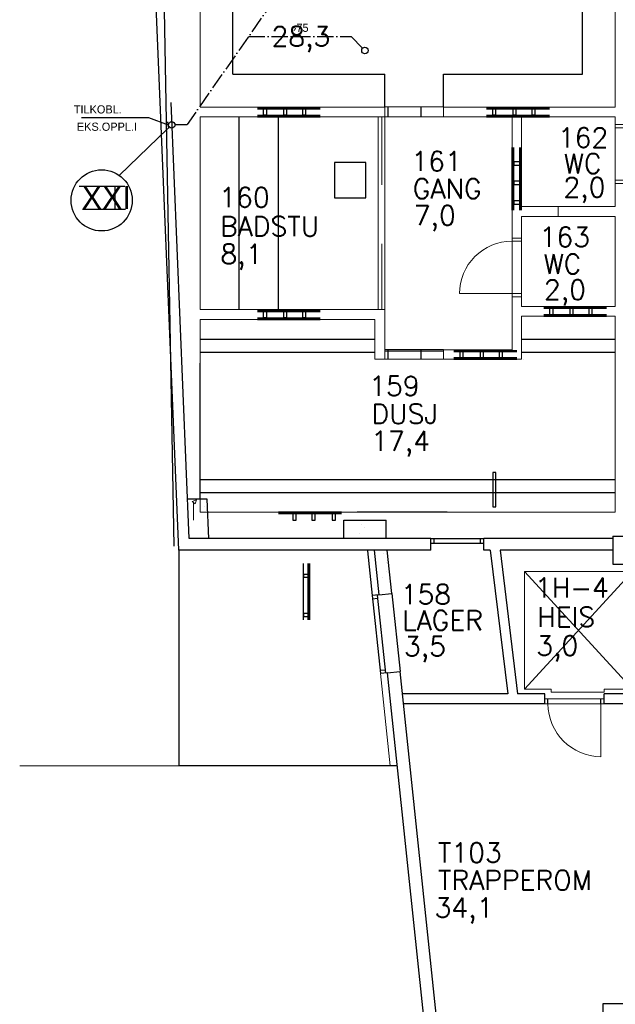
# Model space of a CAD drawing. Header units: millimetres. Extents: x 0 to 84060, y 0 to 52805.
# Tile 2 of 60: x 2863 to 11971, y 14005 to 29069. Entities that reach past the tile are written whole.
import ezdxf
from ezdxf.enums import TextEntityAlignment as Align

# ---------------------------------------------------------------- set-up
doc = ezdxf.new("R2010")
doc.units = ezdxf.units.MM
doc.header["$LTSCALE"] = 50
doc.header["$MEASUREMENT"] = 0
doc.linetypes.add('CENTRUMLINJE', pattern=[27, 20, -3, 1, -3])
doc.linetypes.add('V-SPV', pattern=[7, 5, -1, 0, -1])
doc.layers.get('0').update_dxf_attribs({"linetype": 'CONTINUOUS'})
for name, color, linetype in [('20601A200D001$0$243-Dører', 7, 'CONTINUOUS'), ('20601A200D001$0$832-Romtekst', 7, 'CONTINUOUS'), ('20601A200D001$0$A12-HEL1', 251, 'CONTINUOUS'), ('20601A200D001$0$A12-HEL2', 251, 'CONTINUOUS'), ('20601A200D001$0$A12-HEL3', 251, 'CONTINUOUS'), ('20601A200D001$0$A12-HEL4', 251, 'CONTINUOUS'), ('20601A200D001$0$A12-SKR1', 251, 'CONTINUOUS'), ('20601A200D001$0$A23-HEL1', 251, 'CONTINUOUS'), ('20601A200D001$0$A23-HEL3', 251, 'CONTINUOUS'), ('20601A200D001$0$A24-HEL1', 252, 'CONTINUOUS'), ('20601A200D001$0$A24-HEL2', 252, 'CONTINUOUS'), ('V090-', 2, 'CONTINUOUS'), ('V091', 1, 'CONTINUOUS'), ('V091-', 1, 'CONTINUOUS'), ('xref', 7, 'CENTRUMLINJE')]:
    doc.layers.add(name, color=color, linetype=linetype)
doc.styles.add('20601A200D001$0$STANDARD', font='ROMANS.SHX')
doc.styles.add('FISO', font='fiso')
pattern_1 = [(0, (0, 0), (0, 500), []), (90, (0, 0), (-500, 0), [])]

# ---------------------------------------------------------------- blocks, each defined once
blk = doc.blocks.new('VUN')
at = {"color": 0}
blk.add_circle((0, 0), 0.5, dxfattribs=at)
blk = doc.blocks.new('*X154')
at = {"color": 0}
for p, q in [((17659, 22610), (17659, 22610)), ((17632, 22469), (17632, 22469)), ((17708, 22552), (17708, 22552))]:
    blk.add_line(p, q, dxfattribs=at)
blk = doc.blocks.new('*X155')
at = {"color": 0}
for p, q in [((21769, 22294), (21769, 22294)), ((21978, 22372), (21978, 22372)), ((22148, 22344), (22148, 22344)), ((21519, 22261), (21519, 22261)), ((21723, 22169), (21723, 22169)), ((22236, 22240), (22236, 22240)), ((21921, 22129), (21921, 22129))]:
    blk.add_line(p, q, dxfattribs=at)
blk = doc.blocks.new('*X156')
at = {"color": 0}
for p, q in [((18000, 22158), (18000, 22158)), ((18047, 22019), (18047, 22019)), ((18040, 21878), (18040, 21878)), ((17988, 21796), (17988, 21796))]:
    blk.add_line(p, q, dxfattribs=at)
blk = doc.blocks.new('20601A200D001')
at = {"layer": '20601A200D001$0$243-Dører'}
h = blk.add_hatch(dxfattribs=at)
h.set_pattern_fill('NET0', color=256, scale=500, style=0, double=1, pattern_type=0)
h.set_pattern_definition(pattern_1)
h.paths.add_polyline_path([(106437.27344, 27733.57812), (107337.27344, 27733.57812), (107337.27344, 27583.57812), (106437.27344, 27583.57812)], flags=0)
h = blk.add_hatch(dxfattribs=at)
h.set_pattern_fill('NET0', color=256, scale=500, style=0, double=1, pattern_type=0)
h.set_pattern_definition(pattern_1)
h.paths.add_polyline_path([(106437.27344, 24023.33594), (107337.27344, 24023.33594), (107337.27344, 23873.33594), (106437.27344, 23873.33594)], flags=0)
at = {"layer": '20601A200D001$0$243-Dører', "linetype": 'Continuous', "lineweight": 0, "ltscale": 1000}
for points in [[(106437.27344, 27733.57812), (107337.27344, 27733.57812), (107337.27344, 27583.57812), (106437.27344, 27583.57812)], [(106437.27344, 24023.33594), (107337.27344, 24023.33594), (107337.27344, 23873.33594), (106437.27344, 23873.33594)]]:
    blk.add_lwpolyline(points, close=True, dxfattribs=at)
for points in [[(106390, 27585), (106390, 26540)], [(109959.14844, 27463.33008), (110109.14844, 27463.33008)], [(109959.14844, 27413.33008), (110109.14844, 27413.33008)], [(109959.14844, 26613.33008), (110109.14844, 26613.33008)], [(109959.14844, 26563.33008), (110109.14844, 26563.33008)], [(106390, 25640), (106390, 24635)], [(108529.88281, 25728.23242), (108379.88281, 25728.23242)], [(108529.88281, 25678.23242), (108379.88281, 25678.23242)], [(108379.88281, 24878.23242), (107579.88281, 24878.23242)], [(108529.88281, 24878.23242), (108379.88281, 24878.23242)], [(106437.27344, 23873.33594), (107337.27344, 23873.33594)], [(108883.14844, 18678.57812), (109793.14844, 18678.57812)], [(108883.14844, 18603.57812), (109793.14844, 18603.57812)], [(109743.14844, 18603.57812), (109743.14844, 17793.57812)]]:
    blk.add_lwpolyline(points, dxfattribs=at)
at = {"layer": '20601A200D001$0$243-Dører', "color": 7, "linetype": 'Continuous', "lineweight": 0, "ltscale": 1000}
for centre, radius, start, end in [((108379.87906, 24878.23617), 799.99625, 89.999731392, 180.000268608), ((109743.1606, 18603.59029), 810.01217, 180.000860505, 269.999139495)]:
    blk.add_arc(centre, radius, start, end, dxfattribs=at)
at = {"layer": '20601A200D001$0$A12-HEL1'}
for p, q in [((104212.27213, 24633.57851), (104212.27213, 27583.57851)), ((104812.27213, 24633.57851), (104812.27213, 27583.57851)), ((107140.25478, 21133.57851), (107950.25478, 21133.57851)), ((107140.25478, 21133.57851), (107950.25478, 21133.57851)), ((107190.25478, 21058.57851), (107190.25478, 21133.57851)), ((107190.25478, 21058.57851), (107190.25478, 21133.57851)), ((107900.25478, 21058.57851), (107900.25478, 21133.57851)), ((107900.25478, 21058.57851), (107900.25478, 21133.57851)), ((107140.25478, 21058.57851), (107950.25478, 21058.57851)), ((107140.25478, 21058.57851), (107950.25478, 21058.57851)), ((106545.10367, 20292.49151), (106671.19571, 19099.13456)), ((108933.15156, 18603.57851), (108933.15156, 18678.57851)), ((109743.15156, 18603.57851), (109743.15156, 18678.57851))]:
    blk.add_line(p, q, dxfattribs=at)
at = {"layer": '20601A200D001$0$A12-HEL2', "color": 7, "linetype": 'Continuous', "lineweight": 0, "ltscale": 1000}
for points in [[(103612.27344, 27733.57812), (103612.27344, 32266.42188)], [(109962.14844, 27730.57812), (109962.14844, 30916.42188)], [(103612.27344, 29927.57812), (103612.27344, 27733.57812)], [(103612.27344, 27733.57812), (103612.27344, 29807.57812)], [(103612.27344, 27730.57812), (106437.27344, 27730.57812)], [(106437.27344, 27733.57812), (106437.27344, 27586.57812)], [(106437.27344, 27583.57812), (106437.27344, 27730.57812)], [(107337.27344, 27583.57812), (107337.27344, 27730.57812)], [(107337.27344, 27730.57812), (109962.14844, 27730.57812)], [(103612.27344, 27583.57812), (106287.27344, 27583.57812)], [(103612.27344, 24633.57812), (103612.27344, 27583.57812)], [(103612.27344, 27583.57812), (103612.27344, 24633.57812)], [(103612.27344, 24633.57812), (103612.27344, 27583.57812)], [(106437.27344, 27583.57812), (103612.27344, 27583.57812)], [(106337.27344, 24633.57812), (106337.27344, 27586.57812)], [(106437.27344, 24633.57812), (106437.27344, 27586.57812)], [(107337.27344, 27583.57812), (108379.88281, 27583.57812)], [(108382.88281, 24020.33594), (108382.88281, 27583.57812)], [(109962.14844, 27583.57812), (108529.88281, 27583.57812)], [(108529.88281, 26208.57812), (108529.88281, 27583.57812)], [(109962.14844, 26208.57812), (109962.14844, 27583.57812)], [(109959.14844, 26208.57812), (108529.88281, 26208.57812)], [(109088.47656, 26058.57812), (109088.47656, 26208.57812)], [(108529.88281, 24680.57812), (108529.88281, 26058.57812)], [(108529.88281, 26058.57812), (109959.14844, 26058.57812)], [(109962.14844, 24680.57812), (109962.14844, 26058.57812)], [(106437.27344, 24633.57812), (103612.27344, 24633.57812)], [(106437.27344, 24023.33594), (106437.27344, 24633.57812)], [(109962.14844, 24680.57812), (108529.88281, 24680.57812)], [(103612.27344, 21533.57812), (103612.27344, 24483.57812)], [(103612.27344, 23883.57812), (103612.27344, 24483.57812)], [(103612.27344, 24483.57812), (103612.27344, 21733.57812)], [(106287.27344, 24483.57812), (103612.27344, 24483.57812)], [(106287.27344, 23873.33594), (106287.27344, 24483.57812)], [(109962.14844, 24533.57812), (108529.88281, 24533.57812)], [(108529.88281, 23873.33594), (108529.88281, 24533.57812)], [(109962.14844, 21533.57812), (109962.14844, 24533.57812)], [(106437.27344, 24023.33594), (106437.27344, 23873.33594)], [(107337.27344, 23873.33594), (107337.27344, 24023.33594)], [(108379.88281, 24020.33594), (107337.27344, 24020.33594)], [(106287.27344, 23873.33594), (106437.27344, 23873.33594)], [(106437.27344, 23873.33594), (106437.27344, 23873.33594)], [(108379.88281, 23873.33594), (107337.27344, 23873.33594)], [(108379.88281, 23873.33594), (108529.88281, 23873.33594)], [(108551.07812, 23873.33594), (108551.07812, 23873.33594)], [(103489.89062, 21697.36133), (103559.90625, 21724.23828)], [(103489.89062, 21697.36133), (103539.63281, 21663.80859)], [(103612.27344, 21733.57812), (103512.27344, 21733.57812)], [(103539.64844, 21663.79688), (103559.92188, 21724.22656)], [(103563.0625, 21733.57812), (103612.27344, 21733.57812)], [(103612.27344, 21733.57812), (103612.27344, 21533.57812)], [(103512.27344, 21413.57812), (103512.27344, 21682.26367)], [(103530.70312, 21663.97852), (103530.70312, 21663.97852)], [(103676.1875, 21618.87695), (103676.1875, 21618.87695)], [(109923.14844, 21533.57812), (103612.27344, 21533.57812)], [(103612.27344, 21533.57812), (109923.14844, 21533.57812)], [(109923.14844, 21533.57812), (103612.27344, 21533.57812)], [(103612.27344, 21533.57812), (109959.14844, 21533.57812)], [(105892.27344, 21533.57812), (103734.35938, 21533.57812)], [(105892.27344, 21533.57812), (103734.35938, 21533.57812)], [(106173.64844, 20943.07031), (106245.89844, 20259.27344)], [(108573.14844, 18828.57812), (110223.14844, 20628.57812)], [(108573.14844, 20628.57812), (110223.14844, 18828.57812)], [(108573.14844, 20628.57812), (110223.14844, 20628.57812)], [(108573.14844, 18828.57812), (108573.14844, 20628.57812)], [(108573.14844, 20628.57812), (110223.14844, 20628.57812)], [(106372, 19065.87891), (106521.21875, 17653.57812)], [(108933.14844, 18828.57812), (108573.14844, 18828.57812)], [(108933.14844, 18828.57812), (108983.14844, 18828.57812)], [(108983.14844, 18778.57812), (108983.14844, 18828.57812)], [(109793.14844, 18778.57812), (109793.14844, 18828.57812)], [(109793.14844, 18828.57812), (109843.14844, 18828.57812)], [(110223.14844, 18828.57812), (109843.14844, 18828.57812)], [(103288.125, 17653.57812), (100853.32031, 17653.57812)]]:
    blk.add_lwpolyline(points, dxfattribs=at)
at = {"layer": '20601A200D001$0$A12-HEL3'}
for p in [(103288.12119, 20953.57851), (106621.77879, 17653.57851)]:
    blk.add_line(p, (103288.12119, 17653.57851), dxfattribs=at)
at = {"layer": '20601A200D001$0$A12-HEL4'}
for p, q in [((103288.12119, 20953.57851), (102831.03904, 31923.55002)), ((103288.12119, 20953.57851), (102831.03904, 31923.55002)), ((103288.12119, 20953.57851), (102831.03904, 31923.55002)), ((103063.5784, 29214.42149), (103210.05634, 21016.40181)), ((103063.5784, 29214.42149), (103210.05634, 21016.40181)), ((103445.76436, 21133.57851), (103167.84769, 27803.57851)), ((103445.76436, 21133.57851), (103167.84769, 27803.57851)), ((103721.02466, 21733.57851), (103420.76436, 21733.57851)), ((103721.02466, 21733.57851), (103420.76436, 21733.57851)), ((103746.02466, 21133.57851), (103721.02466, 21733.57851)), ((103746.02466, 21133.57851), (103721.02466, 21733.57851)), ((103746.02466, 21133.57851), (103721.02466, 21733.57851)), ((105810.25478, 21133.57851), (105810.25478, 21413.57851)), ((105810.25478, 21133.57851), (105810.25478, 21413.57851)), ((105810.25478, 21133.57851), (105810.25478, 21413.57851)), ((105810.25478, 21413.57851), (106460.25478, 21413.57851)), ((106460.25478, 21133.57851), (106460.25478, 21413.57851)), ((106460.25478, 21133.57851), (106460.25478, 21413.57851)), ((107140.25478, 21133.57851), (103445.76436, 21133.57851)), ((107140.25478, 21133.57851), (103445.76436, 21133.57851)), ((107140.25478, 20953.57851), (107140.25478, 21133.57851)), ((107140.25478, 20953.57851), (107140.25478, 21133.57851)), ((109923.15156, 21133.57851), (107950.25478, 21133.57851)), ((107950.25478, 20953.57851), (107950.25478, 21133.57851)), ((109923.15156, 21133.57851), (107950.25478, 21133.57851)), ((107950.25478, 20953.57851), (107950.25478, 21133.57851)), ((109923.15156, 21168.57851), (109923.15156, 20738.57851)), ((109923.15156, 21168.57851), (110723.15156, 21168.57851)), ((106273.0954, 20953.57851), (103288.12119, 20953.57851)), ((106273.0954, 20953.57851), (103288.12119, 20953.57851)), ((107140.25478, 20953.57851), (103323.15156, 20953.57851)), ((107140.25478, 20953.57851), (103323.15156, 20953.57851)), ((106273.0954, 20953.57851), (106345.34653, 20269.78128)), ((106273.0954, 20953.57851), (106345.34653, 20269.78128)), ((106545.10367, 20292.49151), (106475.37987, 20953.57851)), ((106545.10367, 20292.49151), (106475.37987, 20953.57851)), ((108049.38256, 20953.57851), (107950.25478, 20953.57851)), ((108049.38256, 20953.57851), (107950.25478, 20953.57851)), ((108049.38256, 20953.57851), (108317.79284, 18753.57851)), ((109923.15156, 20953.57851), (108200.49482, 20953.57851)), ((108200.49482, 20953.57851), (108468.9051, 18753.57851)), ((109923.15156, 20953.57851), (108200.49482, 20953.57851)), ((109923.15156, 20953.57851), (108200.49482, 20953.57851)), ((109923.15156, 20953.57851), (108200.49482, 20953.57851)), ((109923.15156, 20953.57851), (109923.15156, 20738.57851)), ((109923.15156, 20738.57851), (110723.15156, 20738.57851)), ((109923.15156, 20738.57851), (110723.15156, 20738.57851)), ((106345.34653, 20269.78128), (106545.10367, 20292.49151)), ((106345.34653, 20269.78128), (106545.10367, 20292.49151)), ((106471.44254, 19076.3868), (106670.97184, 19099.07112)), ((106471.44254, 19076.3868), (107823.15156, 6283.57851)), ((107999.01696, 6507.19668), (106670.97184, 19099.07112)), ((108317.79284, 18753.57851), (106707.4104, 18753.57851)), ((107060.73221, 18753.57851), (106707.4104, 18753.57851)), ((108883.15156, 18753.57851), (108468.9051, 18753.57851)), ((108883.15156, 18603.57851), (108883.15156, 18753.57851)), ((110423.15156, 18753.57851), (109793.15156, 18753.57851)), ((110423.15156, 18753.57851), (109793.15156, 18753.57851)), ((109793.15156, 18603.57851), (109793.15156, 18753.57851)), ((108883.15156, 18603.57851), (106723.23066, 18603.57851)), ((107061.13085, 18603.57851), (106723.23066, 18603.57851)), ((110423.15156, 18603.57851), (109793.15156, 18603.57851)), ((110423.15156, 18603.57851), (109793.15156, 18603.57851)), ((109773.15156, 14013.57851), (109773.15156, 13613.57851)), ((110873.15156, 14013.57851), (109773.15156, 14013.57851))]:
    blk.add_line(p, q, dxfattribs=at)
blk.add_lwpolyline([(109923.15156, 21168.57851), (110723.15156, 21168.57851)], dxfattribs=at)
at = {"layer": '20601A200D001$0$A23-HEL1'}
for p, q in [((106245.90012, 20259.27361), (106371.99216, 19065.91667)), ((106251.15396, 20209.55041), (106325.73876, 20217.43116)), ((106320.48493, 20267.15437), (106446.57697, 19073.79742)), ((106366.73833, 19115.63988), (106441.32314, 19123.52063))]:
    blk.add_line(p, q, dxfattribs=at)
at = {"layer": '20601A200D001$0$A23-HEL3'}
for p, q in [((106173.64899, 20943.07084), (106245.90012, 20259.27361)), ((106345.34653, 20269.78128), (106245.90012, 20259.27361)), ((106345.34653, 20269.78128), (106245.90012, 20259.27361)), ((106471.44254, 19076.3868), (106371.99613, 19065.87913))]:
    blk.add_line(p, q, dxfattribs=at)
at = {"layer": '20601A200D001$0$A24-HEL1', "linetype": 'Continuous'}
for p, q in [((104112.27213, 28233.57851), (104112.27213, 31766.42149)), ((109459.15156, 28233.57851), (109459.15156, 30916.42149)), ((109459.15156, 28233.57851), (109459.15156, 29066.07851)), ((104112.27213, 28233.57851), (106437.27213, 28233.57851)), ((106437.27213, 27733.57851), (106437.27213, 28233.57851)), ((107337.27213, 28233.57851), (109459.15156, 28233.57851)), ((107337.27213, 27733.57851), (107337.27213, 28233.57851)), ((103612.27213, 22033.57851), (109959.15156, 22033.57851)), ((103612.27213, 21833.57851), (109959.15156, 21833.57851)), ((103612.27213, 21833.57851), (109959.15156, 21833.57851)), ((107392.27213, 21533.57851), (106012.27213, 21533.57851)), ((107392.27213, 21533.57851), (106012.27213, 21533.57851))]:
    blk.add_line(p, q, dxfattribs=at)
at = {"layer": '20601A200D001$0$A24-HEL1'}
for p, q in [((104489.53577, 27730.57851), (105449.53577, 27730.57851)), ((104489.53577, 27717.57851), (105449.53577, 27717.57851)), ((107994.91786, 27730.57851), (108954.91786, 27730.57851)), ((107994.91786, 27717.57851), (108954.91786, 27717.57851)), ((104489.53577, 27704.57851), (105449.53577, 27704.57851)), ((104489.53577, 27609.57851), (105449.53577, 27609.57851)), ((104489.53577, 27596.57851), (105449.53577, 27596.57851)), ((104489.53577, 27583.57851), (105449.53577, 27583.57851)), ((107994.91786, 27704.57851), (108954.91786, 27704.57851)), ((107994.91786, 27609.57851), (108954.91786, 27609.57851)), ((107994.91786, 27596.57851), (108954.91786, 27596.57851)), ((107994.91786, 27583.57851), (108954.91786, 27583.57851)), ((108382.88333, 26154.47256), (108382.88333, 27114.47256)), ((108395.88333, 26154.47256), (108395.88333, 27114.47256)), ((108408.88333, 26154.47256), (108408.88333, 27114.47256)), ((108503.88333, 26154.47256), (108503.88333, 27114.47256)), ((108516.88333, 26154.47256), (108516.88333, 27114.47256)), ((108529.88333, 26154.47256), (108529.88333, 27114.47256)), ((104489.53577, 24630.57851), (105449.53577, 24630.57851)), ((104489.53577, 24617.57851), (105449.53577, 24617.57851)), ((104489.53577, 24604.57851), (105449.53577, 24604.57851)), ((108868.45037, 24680.57851), (109828.45037, 24680.57851)), ((108868.45037, 24667.57851), (109828.45037, 24667.57851)), ((108868.45037, 24654.57851), (109828.45037, 24654.57851)), ((108868.45037, 24559.57851), (109828.45037, 24559.57851)), ((104489.53577, 24509.57851), (105449.53577, 24509.57851)), ((104489.53577, 24496.57851), (105449.53577, 24496.57851)), ((104489.53577, 24483.57851), (105449.53577, 24483.57851)), ((108868.45037, 24546.57851), (109828.45037, 24546.57851)), ((108868.45037, 24533.57851), (109828.45037, 24533.57851)), ((103612.27213, 24183.57851), (106287.27213, 24183.57851)), ((103612.27213, 24183.57851), (106287.27213, 24183.57851)), ((108529.88333, 24183.57851), (109959.15156, 24183.57851)), ((103612.27213, 23983.57851), (106287.27213, 23983.57851)), ((107494.88333, 24020.33673), (108379.88333, 24020.33673)), ((107494.88333, 24007.33673), (108454.88333, 24007.33673)), ((107494.88333, 23994.33673), (108454.88333, 23994.33673)), ((108529.88333, 23983.57851), (109959.15156, 23983.57851)), ((107494.88333, 23899.33673), (108454.88333, 23899.33673)), ((107494.88333, 23886.33673), (108454.88333, 23886.33673)), ((107494.88333, 23873.33673), (108454.88333, 23873.33673)), ((107494.88333, 23873.33673), (108454.88333, 23873.33673)), ((105773.31506, 21533.57851), (104813.31506, 21533.57851)), ((105773.31506, 21520.57851), (104813.31506, 21520.57851)), ((105773.31506, 21507.57851), (104813.31506, 21507.57851)), ((105195.21383, 19889.60975), (105195.21383, 20748.95806)), ((105265.21383, 19889.60975), (105265.21383, 20748.95806)), ((105278.21383, 19889.60975), (105278.21383, 20748.95806)), ((105291.21383, 19889.60975), (105291.21383, 20748.95806))]:
    blk.add_line(p, q, dxfattribs=at)
for points in [[(104579.53577, 27610.56028), (104631.31782, 27610.56028), (104631.31782, 27704.57851), (104579.53577, 27704.57851)], [(104888.93929, 27610.56028), (104940.72134, 27610.56028), (104940.72134, 27704.57851), (104888.93929, 27704.57851)], [(105179.53577, 27610.56028), (105231.31782, 27610.56028), (105231.31782, 27704.57851), (105179.53577, 27704.57851)], [(108084.91786, 27610.56028), (108136.69991, 27610.56028), (108136.69991, 27704.57851), (108084.91786, 27704.57851)], [(108394.32138, 27610.56028), (108446.10343, 27610.56028), (108446.10343, 27704.57851), (108394.32138, 27704.57851)], [(108684.91786, 27610.56028), (108736.69991, 27610.56028), (108736.69991, 27704.57851), (108684.91786, 27704.57851)], [(108502.90157, 26844.47256), (108502.90157, 26896.2546), (108408.88333, 26896.2546), (108408.88333, 26844.47256)], [(108502.90157, 26545.02011), (108502.90157, 26596.80215), (108408.88333, 26596.80215), (108408.88333, 26545.02011)], [(108502.90157, 26244.47256), (108502.90157, 26296.2546), (108408.88333, 26296.2546), (108408.88333, 26244.47256)], [(104579.53577, 24510.56028), (104631.31782, 24510.56028), (104631.31782, 24604.57851), (104579.53577, 24604.57851)], [(104888.93929, 24510.56028), (104940.72134, 24510.56028), (104940.72134, 24604.57851), (104888.93929, 24604.57851)], [(105179.53577, 24510.56028), (105231.31782, 24510.56028), (105231.31782, 24604.57851), (105179.53577, 24604.57851)], [(108958.45037, 24560.56028), (109010.23242, 24560.56028), (109010.23242, 24654.57851), (108958.45037, 24654.57851)], [(109267.85389, 24560.56028), (109319.63594, 24560.56028), (109319.63594, 24654.57851), (109267.85389, 24654.57851)], [(109558.45037, 24560.56028), (109610.23242, 24560.56028), (109610.23242, 24654.57851), (109558.45037, 24654.57851)], [(107584.88333, 23900.31849), (107636.66537, 23900.31849), (107636.66537, 23994.33673), (107584.88333, 23994.33673)], [(107894.28685, 23900.31849), (107946.06889, 23900.31849), (107946.06889, 23994.33673), (107894.28685, 23994.33673)], [(108184.88333, 23900.31849), (108236.66537, 23900.31849), (108236.66537, 23994.33673), (108184.88333, 23994.33673)], [(105083.31506, 21506.59675), (105031.53301, 21506.59675), (105031.53301, 21412.57851), (105083.31506, 21412.57851)], [(105373.15194, 21506.59675), (105321.3699, 21506.59675), (105321.3699, 21412.57851), (105373.15194, 21412.57851)], [(105683.31506, 21506.59675), (105631.53301, 21506.59675), (105631.53301, 21412.57851), (105683.31506, 21412.57851)], [(105265.21383, 20540.71864), (105265.21383, 20581.9695), (105195.21383, 20581.9695), (105195.21383, 20540.71864)], [(105265.21383, 19940.71864), (105265.21383, 19981.9695), (105195.21383, 19981.9695), (105195.21383, 19940.71864)]]:
    blk.add_lwpolyline(points, close=True, dxfattribs=at)
at = {"layer": '20601A200D001$0$A24-HEL1', "linetype": 'Continuous'}
for points in [[(106145.09028, 26881.73725), (105669.36082, 26881.73725), (105669.36082, 26344.80632), (106145.09028, 26344.80632)], [(108087.27213, 21616.20435), (108137.27213, 21616.20435), (108137.27213, 22143.8203), (108087.27213, 22143.8203)]]:
    blk.add_lwpolyline(points, close=True, dxfattribs=at)
at = {"layer": '20601A200D001$0$A24-HEL1', "linetype": 'Continuous', "lineweight": 0, "ltscale": 1000}
for points in [[(108529.88281, 24828.23242), (108379.88281, 24828.23242)], [(108983.14844, 18778.57812), (109793.14844, 18778.57812)]]:
    blk.add_lwpolyline(points, dxfattribs=at)
at = {"layer": '20601A200D001$0$A24-HEL2'}
blk.add_line((103612.27213, 21733.57851), (103612.27213, 23813.57851), dxfattribs=at)
at = {"layer": '20601A200D001$0$A12-SKR1'}
for name in ['*X154', '*X155', '*X156']:
    blk.add_blockref(name, (88418.15156, -1257.00236), dxfattribs=at)
at = {"layer": '20601A200D001$0$832-Romtekst', "color": 7, "linetype": 'Continuous', "style": '20601A200D001$0$STANDARD'}
for s, p in [('28,3', (104704.44086, 28662.1819)), ('162', (109082.77788, 27113.3475)), ('161', (106843.93677, 26754.20239)), ('WC', (109173.25444, 26718.04297)), ('GANG', (106864.88989, 26332.15008)), ('2,0', (109169.44975, 26355.71875)), ('160', (103905.69067, 26199.8642)), ('7,0', (106880.12427, 25923.99729)), ('BADSTU', (103917.44915, 25758.61109)), ('163', (108804.82717, 25594.47346)), ('8,1', (103923.87884, 25333.67968)), ('WC', (108864.61589, 25182.82089)), ('2,0', (108871.52214, 24786.39313)), ('159', (106199.08254, 23314.66693)), ('DUSJ', (106233.12941, 22888.63119)), ('17,4', (106228.60597, 22475.31916)), ('1H-4', (108732.60278, 20230.37089)), ('158', (106679.98315, 20126.91722)), ('LAGER', (106704.03003, 19730.68755)), ('HEIS', (108767.17607, 19781.77457)), ('3,5', (106730.58472, 19333.08522)), ('3,0', (108753.27159, 19342.15661)), ('T103', (107249.47828, 16176.19641)), ('TRAPPEROM', (107250.96655, 15754.20768)), ('34,1', (107199.08557, 15335.32506))]:
    blk.add_text(s, height=300, dxfattribs=at).set_placement(p)

msp = doc.modelspace()

# ---------------------------------------------------------------- linework, layer by layer
at = {"layer": 'V090-', "linetype": 'V-SPV'}
for p, q in [((10769, 35117), (5423, 27466)), ((6362, 28809), (7930, 28809)), ((7930, 28809), (8106, 28633)), ((5242, 27466), (5423, 27466))]:
    msp.add_line(p, q, dxfattribs=at)
at = {"layer": 'V091'}
msp.add_line((4385, 26686), (5126, 27405), dxfattribs=at)
at = {"layer": 'V091', "color": 3}
for p, q in [((3772, 26522), (4473, 26522)), ((4318, 26522), (4318, 26172)), ((3824, 26172), (4482, 26172))]:
    msp.add_line(p, q, dxfattribs=at)
at = {"layer": 'V091'}
msp.add_circle((4116, 26304), 468, dxfattribs=at)
at = {"layer": 'V091-'}
for p, q in [((4837, 27566), (3808, 27566)), ((5136, 27455), (4837, 27566)), ((5145, 27406), (5128, 27504))]:
    msp.add_line(p, q, dxfattribs=at)

# ---------------------------------------------------------------- block references
at = {"layer": 'V090-', "color": 1, "xscale": 100, "yscale": 100, "zscale": 100}
for p in [(8143, 28596), (5187, 27458)]:
    msp.add_blockref('VUN', p, dxfattribs=at)
at = {"layer": 'xref'}
msp.add_blockref('20601A200D001', (-97991, 0), dxfattribs=at)

# ---------------------------------------------------------------- texts
at = {"layer": 'V091', "color": 3, "style": 'FISO'}
msp.add_text('XXI', height=350, dxfattribs=at).set_placement((3810, 26172))
at = {"layer": 'V091-', "color": 1, "style": 'FISO'}
msp.add_text('›75', height=125, dxfattribs=at).set_placement((7039, 28882))
for s, p in [('TILKOBL.', (4424, 27634)), ('EKS.OPPL.I', (4657, 27369))]:
    msp.add_text(s, height=125, dxfattribs=at).set_placement(p, align=Align.RIGHT)

doc.saveas('drawing.dxf')
